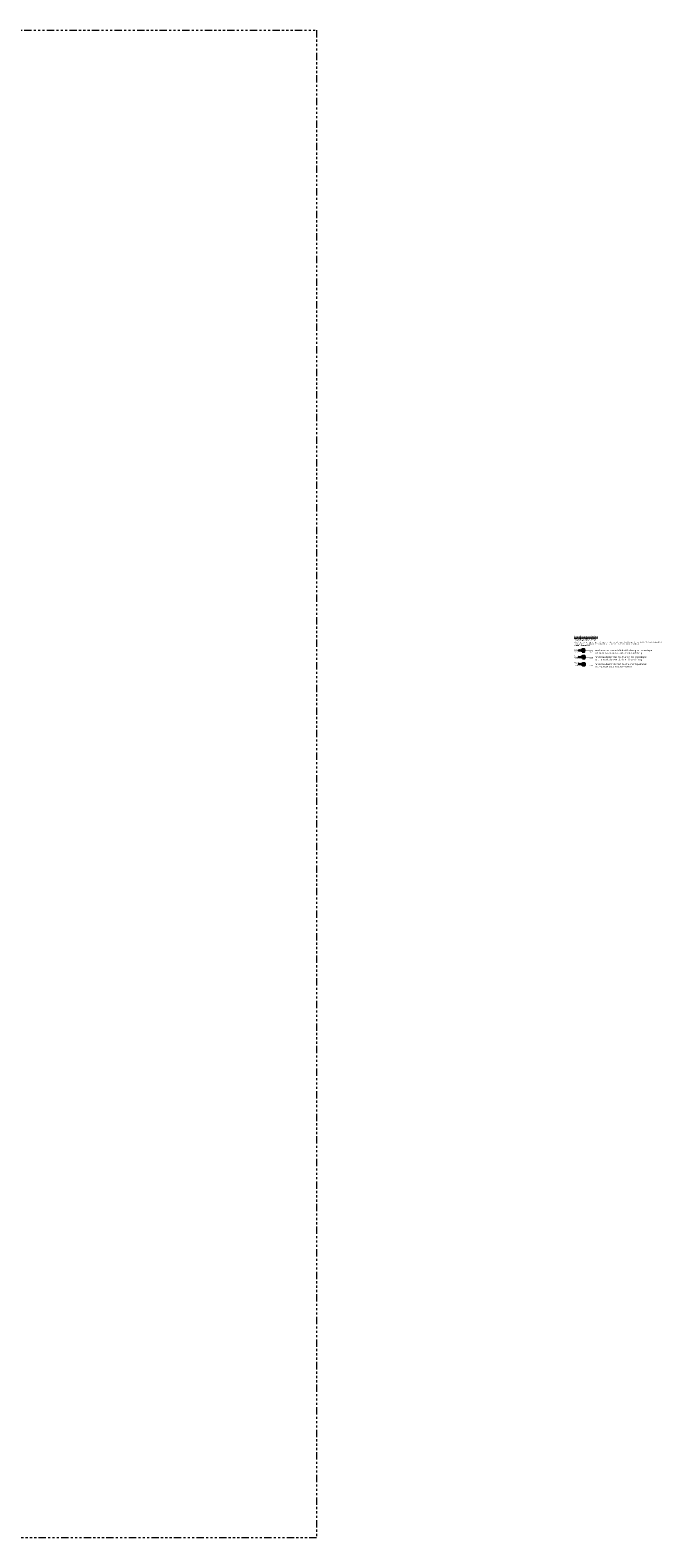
# Model space of a CAD drawing. Header units: metres. Extents: x 253538 to 255020, y 592752 to 593984.
# Tile 7 of 7: x 254502 to 255020, y 592752 to 593984. Entities that reach past the tile are written whole.
import ezdxf

# ---------------------------------------------------------------- set-up
doc = ezdxf.new("R2010")
doc.units = ezdxf.units.M
doc.header["$MEASUREMENT"] = 0
for name, pattern in [('RI-GWA', [18.45, 6, -1.8, 1.75, -1.8, 1.75, -1.8, 1.75, -1.8]), ('RI-GWA_BETON', [22, 16, -2, 2, -2]), ('RI-HWA', [7.4, 5, -2.4]), ('RI-HWA_PVC', [6.4, 4, -2.4])]:
    doc.linetypes.add(name, pattern=pattern)
doc.layers.get('0').update_dxf_attribs({"linetype": 'CONTINUOUS'})
for name, color, linetype, lineweight in [('B-OI-RI-GWA_TRANSPORTLEIDING-T18', 6, 'CONTINUOUS', 25), ('B-OI-RI-HWA_TRANSPORTLEIDING-T18', 6, 'CONTINUOUS', 9), ('B-WE-RI-GWA-G', 32, 'RI-GWA', 18), ('B-WE-RI-GWA_HOOFDRIOOL-G', 22, 'RI-GWA', 18), ('B-WE-RI-GWA_TRANSPORTLEIDING-G', 30, 'RI-GWA', 18), ('B-WE-RI-HWA-G', 152, 'RI-HWA', 18), ('B-WE-RI-HWA_RIOOLPUT_INSPECTIEPUT-S', 6, 'CONTINUOUS', 25), ('B-WE-RI-VWA_RIOOLPUT_INSPECTIEPUT-S', 6, 'CONTINUOUS', 25), ('X-XX-AL-LEGENDA-T18', 6, 'CONTINUOUS', 18), ('X-XX-AL-TEKENBLAD_LEGENDA-T25', 2, 'CONTINUOUS', 13)]:
    doc.layers.add(name, color=color, linetype=linetype, lineweight=lineweight)
doc.layers.add('RIO-AFSCHOT', color=7, linetype='CONTINUOUS')
doc.styles.add('Iso', font='iso.shx', dxfattribs={"oblique": 10, "height": 1.8})
doc.styles.add('Roelofs', font='segoeui.ttf', dxfattribs={"height": 1.8})

# ---------------------------------------------------------------- blocks, each defined once
blk = doc.blocks.new('B-SRI-PUT_HWA-SO')
at = {"lineweight": -3, "flags": 128}
blk.add_lwpolyline([(-2, -2), (2, -2), (2, 2), (-2, 2)], close=True, dxfattribs=at)
at = {"lineweight": -3}
blk.add_circle((0, 0), 2, dxfattribs=at)
blk = doc.blocks.new('L_VHR')
blk.add_lwpolyline([(-0.5, 0), (0.5, 0), (-0.5, 0.15), (-0.5, -0.15), (0.5, 0)])
blk = doc.blocks.new('B-SRI-PUT_VWA')
h = blk.add_hatch(color=256)
edge = h.paths.add_edge_path()
edge.add_arc((0, 0), 0.32, 0, 360)
blk.add_lwpolyline([(-0.32, 0.32), (0.32, 0.32), (0.32, -0.32), (-0.32, -0.32)], close=True)
at = {"lineweight": -3}
blk.add_lwpolyline([(0.32, -0.32), (0.32, 0.32), (-0.32, 0.32), (-0.32, -0.32)], close=True, dxfattribs=at)
blk.add_circle((0, 0), 0.32, dxfattribs=at)

msp = doc.modelspace()

# ---------------------------------------------------------------- linework, layer by layer
at = {"layer": 'B-WE-RI-GWA-G', "linetype": 'RI-GWA_BETON', "lineweight": 9, "const_width": 0.025}
msp.add_lwpolyline([(254946.9, 593465.6), (254962.2, 593465.6)], dxfattribs=at)
at = {"layer": 'B-WE-RI-GWA_HOOFDRIOOL-G', "const_width": 0.2}
msp.add_lwpolyline([(254946.9, 593476.8), (254962.2, 593476.8)], dxfattribs=at)
at = {"layer": 'B-WE-RI-GWA_TRANSPORTLEIDING-G'}
msp.add_lwpolyline([(253537.7, 593983.9), (254736.2, 593983.9), (254736.2, 592751.6), (253537.7, 592751.6)], close=True, dxfattribs=at)
at = {"layer": 'B-WE-RI-HWA-G', "linetype": 'RI-HWA_PVC', "lineweight": 9, "const_width": 0.125}
msp.add_lwpolyline([(254946.9, 593471.4), (254962.2, 593471.4)], dxfattribs=at)

# ---------------------------------------------------------------- block references
at = {"layer": 'B-WE-RI-HWA_RIOOLPUT_INSPECTIEPUT-S', "color": 2, "linetype": 'Continuous', "lineweight": 13, "xscale": 0.5, "yscale": 0.5, "zscale": 2.5}
for p in [(254954.5, 593476.9), (254954.7, 593471.4)]:
    msp.add_blockref('B-SRI-PUT_HWA-SO', p, dxfattribs=at)
at = {"layer": 'B-WE-RI-VWA_RIOOLPUT_INSPECTIEPUT-S', "xscale": 3, "yscale": 3, "zscale": 3, "rotation": 89.17611130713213}
msp.add_blockref('B-SRI-PUT_VWA', (254954.8, 593465.5), dxfattribs=at)
at = {"layer": 'RIO-AFSCHOT', "rotation": 180.0021966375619}
for p, xscale, yscale, zscale in [((254951.6, 593476.8), 1.999999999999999, 1.999999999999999, 1.999999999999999), ((254951.6, 593471.4), 2, 2, 2), ((254951.6, 593465.6), 1.999999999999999, 1.999999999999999, 1.999999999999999)]:
    msp.add_blockref('L_VHR', p, dxfattribs=dict(at, xscale=xscale, yscale=yscale, zscale=zscale))

# ---------------------------------------------------------------- texts
at = {"layer": 'B-OI-RI-GWA_TRANSPORTLEIDING-T18', "color": 6, "linetype": 'Continuous', "lineweight": 25, "char_height": 0.9, "attachment_point": 7, "style": 'Iso'}
for s, insert in [('+0.10', (254947.2, 593475.4)), ('+0.10', (254947.3, 593470)), ('-0.10', (254959.4, 593475.4)), ('-0.10', (254959.5, 593470)), ('+0.10', (254947.3, 593464.2)), ('-0.10', (254959.5, 593464.2))]:
    msp.add_mtext(s, dxfattribs=dict(at, insert=insert))
at = {"layer": 'B-OI-RI-GWA_TRANSPORTLEIDING-T18', "color": 6, "linetype": 'Continuous', "lineweight": 9, "insert": (254949.9, 593466.2, -3), "char_height": 0.9, "attachment_point": 8, "style": 'Iso'}
msp.add_mtext('PVC %%C200', dxfattribs=at)
at = {"layer": 'B-OI-RI-HWA_TRANSPORTLEIDING-T18', "color": 6, "linetype": 'Continuous', "lineweight": 9, "char_height": 0.9, "attachment_point": 8, "style": 'Iso'}
for s, insert in [('Beton%%C800', (254949.8, 593477.5, -3)), ('PVC %%C200', (254950, 593472.1, -3))]:
    msp.add_mtext(s, dxfattribs=dict(at, insert=insert))
at = {"layer": 'X-XX-AL-LEGENDA-T18', "style": 'Roelofs'}
for s, p in [('visuele resultaten inventarisatie:  ', (254946.9, 593484.5)), ('xref_tehandhavenriolering.dwg', (254947, 593485.8)), ('https://roelofsgroep.maps.arcgis.com/apps/instant/attachmentviewer/index.html?appid=e2ba3d5333774f3c9b79387515e68172', (254946.9, 593483.2)), ('rioolinspecties incl. gelokaliseerde (huis/kolk) aansluitingen tijdens bouwteamfase beschikbaar.', (254946.9, 593481.8)), ('situatie 1 februari 2023 ', (254946.9, 593480.6))]:
    msp.add_text(s, height=0.9, dxfattribs=at).set_placement(p)
at = {"layer": 'X-XX-AL-TEKENBLAD_LEGENDA-T25', "attachment_point": 1, "style": 'Roelofs'}
for s, insert, char_height, width in [('{\\LHandhaven riolering}', (254947, 593489, 7055.8), 1.5, 40.65), ('handhaven bestaande GWA hoofd riolering incl. inspectieput\\Pincl. materiaal, diameter, b.o.b. en stroomrichting', (254963.8, 593477.6), 1.25, 52.5), ('handhaven bestaande HWA riolering incl. inspectieput\\Pincl. materiaal, diameter, b.o.b. en stroomrichting', (254963.7, 593472.1), 1.25, 52.5), ('handhaven bestaande VWA riolering incl. inspectieput \\Pincl. materiaal, b.o.b. en stroomrichting', (254963.7, 593466.3), 1.25, 52.5)]:
    msp.add_mtext(s, dxfattribs=dict(at, insert=insert, char_height=char_height, width=width))

doc.saveas('drawing.dxf')
